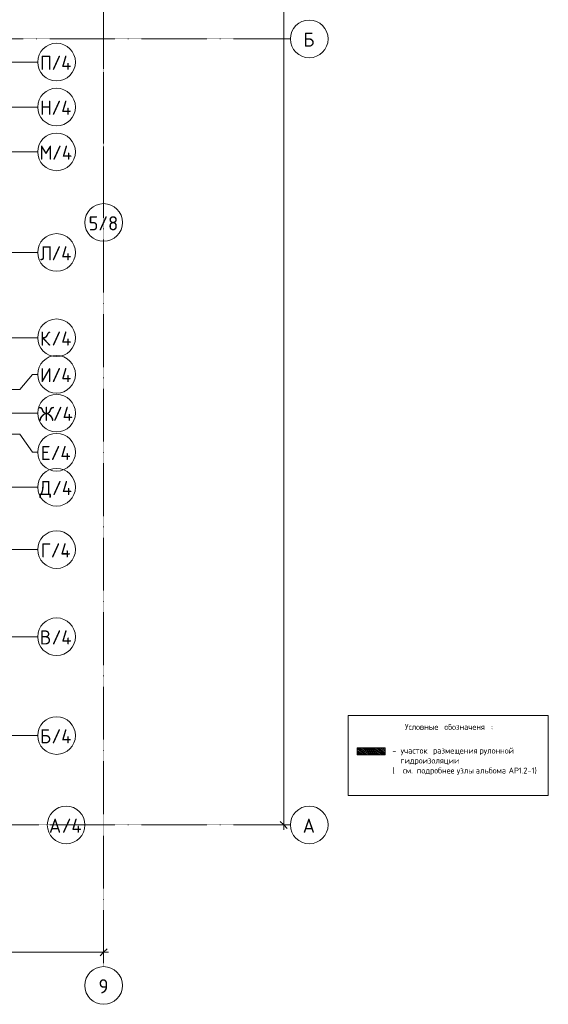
# Model space of a CAD drawing. Header units: millimetres. Extents: x -9064 to 167246, y -7619 to 134351.
# Tile 78 of 112: x 144806 to 167246, y -7619 to 34216. Entities that reach past the tile are written whole.
import ezdxf

# ---------------------------------------------------------------- set-up
doc = ezdxf.new("R2010")
doc.units = ezdxf.units.MM
doc.linetypes.add('4_ Штрихпунктир_ 10 х 2 мм', pattern=[14, 10, -2, 0, -2])
for name, color, linetype, lineweight in [('A-ANNO-DIMS', 7, 'Continuous', 5), ('A-ANNO-DIMS-200', 7, 'Continuous', 5), ('A-DETL', 7, 'Continuous', 15), ('A-DETL-GENF', 7, 'Continuous', 13), ('G-ANNO-TEXT', 7, 'Continuous', 5), ('S-GRID', 7, 'Continuous', 5), ('S-GRID-IDEN', 7, 'Continuous', 5)]:
    doc.layers.add(name, color=color, linetype=linetype, lineweight=lineweight)
doc.styles.add('GOST Common_1', font='GOST_Common.ttf', dxfattribs={"height": 600})
doc.styles.add('GOST Common_2', font='GOST_Common.ttf', dxfattribs={"height": 400})
doc.styles.add('GOST Common_4', font='GOST_Common.ttf', dxfattribs={"height": 250})
doc.dimstyles.new('2_мм', dxfattribs={"dimscale": 304.8, "dimtxt": 402.285999, "dimasz": 0.984252, "dimexe": 0.656168, "dimexo": 0.984252, "dimgap": 0, "dimtad": 1, "dimdec": 0, "dimdsep": 46, "dimtxsty": 'GOST Common_2', "dimblk1": 'OBLIQUE', "dimblk2": 'OBLIQUE', "dimsah": 1, "dimcen": 0.09, "dimdle": 0.656168, "dimadec": 5, "dimazin": 2, "dimtfac": 1, "dimtdec": 4, "dimtix": 1, "dimtmove": 0, "dimatfit": 3, "dimfxl": 1, "dimtvp": 1, "dimtolj": 1, "dimtzin": 0, "dimarcsym": 2})

# ---------------------------------------------------------------- blocks, each defined once
blk = doc.blocks.new('Ось сетки - 8_0 мм-31302-Маркировочный план-схема -2 этажа на отм_-9_600')
at = {"layer": 'S-GRID-IDEN'}
blk.add_circle((0, 0), 4, dxfattribs=at)
blk = doc.blocks.new('DIMBLOCK165-Маркировочный план-схема -2 этажа на отм_-9_600')
at = {"layer": 'A-ANNO-DIMS-200', "lineweight": 25}
for p, q in [((129570, -5410), (129420, -5560)), ((129570, -5410), (129720, -5260)), ((148370, -5410), (148220, -5560)), ((148370, -5410), (148520, -5260))]:
    blk.add_line(p, q, dxfattribs=at)
at = {"layer": 'A-ANNO-DIMS-200'}
for p, q in [((129570, -5498), (129570, -5210)), ((129570, -5410), (148570, -5410)), ((129570, -5410), (129570, -5498)), ((148370, -5498), (148370, -5210)), ((148370, -5410), (148370, -5498))]:
    blk.add_line(p, q, dxfattribs=at)
at = {"layer": 'A-ANNO-DIMS-200', "color": 0, "insert": (138309, -4887), "char_height": 400, "width": 1587.33, "attachment_point": 1, "line_spacing_factor": 1.022761, "style": 'GOST Common_2'}
blk.add_mtext('18800', dxfattribs=at)
blk = doc.blocks.new('_Oblique')
at = {"color": 0, "linetype": 'ByBlock', "lineweight": -2}
blk.add_line((-0.5, -0.5), (0.5, 0.5), dxfattribs=at)
blk = doc.blocks.new('DIMBLOCK183-Маркировочный план-схема -2 этажа на отм_-9_600')
at = {"layer": 'A-ANNO-DIMS-200', "lineweight": 25}
for p, q in [((156016, 80700), (155866, 80850)), ((156016, 80700), (156166, 80550)), ((156016, 0), (155866, 150)), ((156016, 0), (156166, -150))]:
    blk.add_line(p, q, dxfattribs=at)
at = {"layer": 'A-ANNO-DIMS-200'}
for p, q in [((156104, 80700), (155816, 80700)), ((156016, -200), (156016, 80700)), ((156016, 80700), (156104, 80700)), ((156104, 0), (155816, 0)), ((156016, 0), (156104, 0))]:
    blk.add_line(p, q, dxfattribs=at)
at = {"layer": 'A-ANNO-DIMS-200', "color": 0, "insert": (155493, 39651), "char_height": 400, "width": 1677.33, "attachment_point": 1, "rotation": 90, "line_spacing_factor": 1.022761, "style": 'GOST Common_2'}
blk.add_mtext('80700', dxfattribs=at)

msp = doc.modelspace()

# ---------------------------------------------------------------- hatches: boundary and pattern name
at = {"layer": 'A-DETL-GENF', "lineweight": 5, "true_color": 0x808080}
h = msp.add_hatch(dxfattribs=at)
h.set_pattern_fill('FP_36', color=8, style=0, pattern_type=2)
h.set_pattern_definition([(145, (157296.61, 0), (-28.6788, -40.9576), [])])
h.paths.add_polyline_path([(160323.2, 2980.7), (160323.2, 3280.7), (159135.4, 3280.7), (159135.4, 2980.7)])

# ---------------------------------------------------------------- linework, layer by layer
at = {"layer": 'A-DETL', "lineweight": 5}
for p, q in [((158746.3, 4647), (167246.3, 4647)), ((158746.3, 1247), (158746.3, 4647)), ((167246.3, 4647), (167246.3, 1247)), ((160323.2, 3280.7), (159135.4, 3280.7)), ((159135.4, 3280.7), (159135.4, 2980.7)), ((159135.4, 2980.7), (160323.2, 2980.7)), ((160323.2, 2980.7), (160323.2, 3280.7)), ((167246.3, 1247), (158746.3, 1247))]:
    msp.add_line(p, q, dxfattribs=at)
at = {"layer": 'S-GRID', "linetype": '4_ Штрихпунктир_ 10 х 2 мм'}
for p, q in [((148370, -6019.4), (148370, 132751)), ((148370, 26400), (148370, 75434.9)), ((156296.3, 33400), (-7463.6, 33400)), ((145570, 32415), (104974.8, 32415)), ((145570, 30505), (104974.8, 30505)), ((145570, 28600), (104974.8, 28600)), ((145570, 24325), (104974.8, 24325)), ((145570, 20700), (104974.8, 20700)), ((144810.8, 18510), (104974.8, 18510)), ((145570, 17500), (104974.8, 17500)), ((144810.8, 16600), (104974.8, 16600)), ((145570, 14350), (104974.8, 14350)), ((145570, 11700), (104974.8, 11700)), ((145570, 8000), (104974.8, 8000)), ((145570, 3800), (104974.8, 3800)), ((145977.5, 0), (104974.8, 0)), ((156296.3, 0), (104974.8, 0))]:
    msp.add_line(p, q, dxfattribs=at)
at = {"layer": 'S-GRID'}
for p, q in [((144810.8, 18510), (145345.3, 19147.2)), ((145345.3, 19147.2), (145570, 19147.2)), ((144810.8, 16600), (145345.3, 15837.5)), ((145345.3, 15837.5), (145570, 15837.5))]:
    msp.add_line(p, q, dxfattribs=at)

# ---------------------------------------------------------------- block references
at = {"layer": 'S-GRID-IDEN', "xscale": 199.9999999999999, "yscale": 199.9999999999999, "zscale": 199.9999999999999, "rotation": 89.99999999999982}
for p in [(157096.3, 33400), (146370, 32415), (146370, 30505), (146370, 28600), (146370, 24325), (146370, 20700), (146370, 19147.2), (146370, 17500), (146370, 15837.5), (146370, 14350), (146370, 11700), (146370, 8000), (146370, 3800), (146777.5, 0), (157096.3, 0)]:
    msp.add_blockref('Ось сетки - 8_0 мм-31302-Маркировочный план-схема -2 этажа на отм_-9_600', p, dxfattribs=at)
at = {"layer": 'S-GRID-IDEN', "xscale": 199.9999999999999, "yscale": 199.9999999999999, "zscale": 199.9999999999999}
for p in [(148370, 25600), (148370, -6819.4)]:
    msp.add_blockref('Ось сетки - 8_0 мм-31302-Маркировочный план-схема -2 этажа на отм_-9_600', p, dxfattribs=at)

# ---------------------------------------------------------------- texts
at = {"layer": 'G-ANNO-TEXT', "char_height": 250, "attachment_point": 1, "style": 'GOST Common_4'}
for s, insert, width in [('Условные', (161157.9, 4290.3), 1924.05), ('\\fGOST Common|b0|i0|c204|p34|; ', (162745.4, 4290.3), 104.219), ('обозначеня', (162831.4, 4290.3), 2405.062), ('\\fGOST Common|b0|i0|c204|p34|;:', (164815.8, 4290.3), 88.186), ('-  ', (160626.5, 3284.1), 424.894), ('участок', (160977.1, 3284.1), 1563.291), ('\\fGOST Common|b0|i0|c204|p34|; ', (162266.9, 3284.1), 104.219), ('размещения', (162352.9, 3284.1), 2284.809), ('\\fGOST Common|b0|i0|c204|p34|; ', (164238.1, 3284.1), 104.219), ('рулонной', (164324.1, 3284.1), 1731.645), ('гидроизоляции', (160970.5, 2860.8), 2821.94), ('    (', (160626.5, 2437.4), 537.131), ('см', (161069.7, 2437.4), 424.894), ('.  ', (161420.3, 2437.4), 296.624), ('подробнее', (161665, 2437.4), 1948.101), ('\\fGOST Common|b0|i0|c204|p34|; ', (163272.4, 2437.4), 104.219), ('узлы', (163358.3, 2437.4), 873.839), ('\\fGOST Common|b0|i0|c204|p34|; ', (164079.3, 2437.4), 104.219), ('альбома', (164165.3, 2437.4), 1587.341), ('\\fGOST Common|b0|i0|c204|p34|; ', (165475, 2437.4), 104.219), ('АР', (165561, 2437.4), 513.08), ('1.2-1)', (165984.3, 2437.4), 945.991)]:
    msp.add_mtext(s, dxfattribs=dict(at, insert=insert, width=width))
at = {"layer": 'S-GRID-IDEN', "char_height": 600, "attachment_point": 1, "style": 'GOST Common_1'}
for s, insert, width in [('\\fGOST Common|b0|i0|c204|p34|;Б', (156849.4, 33669.1), 593.249), ('\\fGOST Common|b0|i0|c204|p34|;П', (145667.2, 32684.1), 593.249), ('/4', (146156.6, 32684.1), 1106.329), ('\\fGOST Common|b0|i0|c204|p34|;Н', (145667.2, 30774.1), 593.249), ('/4', (146156.6, 30774.1), 1106.329), ('\\fGOST Common|b0|i0|c204|p34|;М', (145641.2, 28869.1), 657.384), ('/4', (146183.6, 28869.1), 1106.329), ('5/8', (147727.8, 25864.2), 1539.24), ('\\fGOST Common|b0|i0|c204|p34|;Л', (145667.2, 24594.1), 593.249), ('/4', (146156.6, 24594.1), 1106.329), ('\\fGOST Common|b0|i0|c204|p34|;К', (145667.2, 20969.1), 593.249), ('/4', (146156.6, 20969.1), 1106.329), ('\\fGOST Common|b0|i0|c204|p34|;И', (145667.2, 19416.3), 593.249), ('/4', (146156.6, 19416.3), 1106.329), ('\\fGOST Common|b0|i0|c204|p34|;Ж', (145607.2, 17769.1), 737.552), ('/4', (146215.7, 17769.1), 1106.329), ('\\fGOST Common|b0|i0|c204|p34|;Е', (145700.2, 16106.6), 513.08), ('/4', (146123.5, 16106.6), 1106.329), ('/4', (146183.6, 14619.1), 1106.329), ('\\fGOST Common|b0|i0|c204|p34|;Д', (145641.2, 14619.1), 657.384), ('\\fGOST Common|b0|i0|c204|p34|;Г', (145700.2, 11969.1), 513.08), ('/4', (146123.5, 11969.1), 1106.329), ('\\fGOST Common|b0|i0|c204|p34|;В', (145660.2, 8269.1), 609.282), ('/4', (146162.9, 8269.1), 1106.329), ('\\fGOST Common|b0|i0|c204|p34|;Б', (145667.2, 4069.1), 593.249), ('/4', (146156.6, 4069.1), 1106.329), ('\\fGOST Common|b0|i0|c204|p34|;А', (146048.6, 269.1), 657.384), ('/4', (146591, 269.1), 1106.329), ('\\fGOST Common|b0|i0|c204|p34|;А', (156823.4, 269.1), 657.384), ('\\fGOST Common|b0|i0|c204|p34|;9', (148151.8, -6555.3), 513.08)]:
    msp.add_mtext(s, dxfattribs=dict(at, insert=insert, width=width))

# ---------------------------------------------------------------- dimensions: what is measured, and where the dimension line sits
at = {"layer": 'A-ANNO-DIMS'}
dim = msp.add_linear_dim(base=(156016.1, 80700), p1=(155803.9, 0), p2=(155803.9, 80700), angle=90, dimstyle='2_мм', override={"dimpost": '<>', "dimfxl": 80700}, dxfattribs=at)
dim.commit()
dim.dimension.update_dxf_attribs({"geometry": 'DIMBLOCK183-Маркировочный план-схема -2 этажа на отм_-9_600', "text_midpoint": (155816.1, 40350)})
dim = msp.add_linear_dim(base=(148370, -5410), p1=(129570, -5197.8), p2=(148370, -5197.8), dimstyle='2_мм', override={"dimpost": '<>', "dimfxl": 18800}, dxfattribs=at)
dim.commit()
dim.dimension.update_dxf_attribs({"geometry": 'DIMBLOCK165-Маркировочный план-схема -2 этажа на отм_-9_600', "text_midpoint": (138970, -5210)})

doc.saveas('drawing.dxf')
